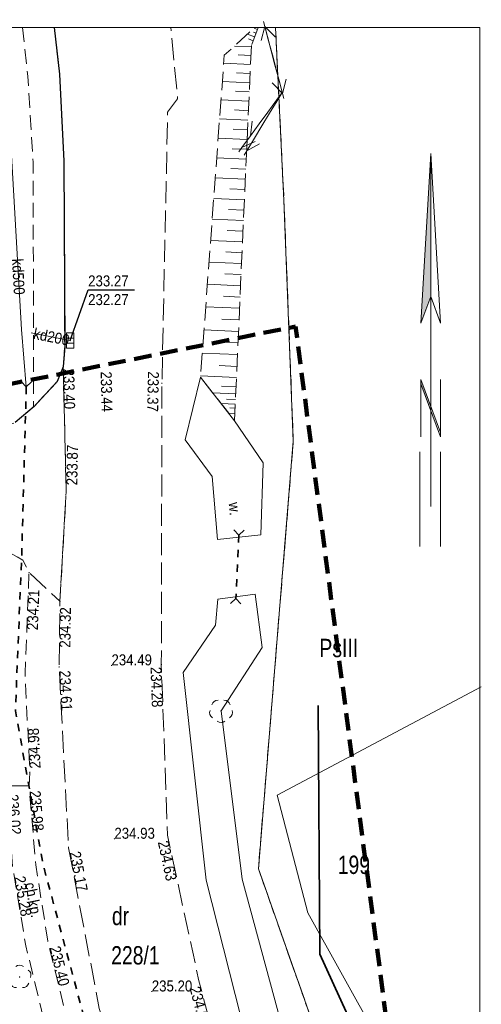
# Model space of a CAD drawing. Header units: metres. Extents: x 7529105 to 7529249, y 5515588 to 5515793.
# Tile 10 of 10: x 7529216 to 7529248, y 5515726 to 5515793. Entities that reach past the tile are written whole.
import ezdxf
from ezdxf.enums import TextEntityAlignment as Align

# ---------------------------------------------------------------- set-up
doc = ezdxf.new("R2010")
doc.units = ezdxf.units.M
doc.header["$MEASUREMENT"] = 0
for name, pattern in [('1.5_0.5', [2, 1.5, -0.5]), ('218-500', [1, 0.5, -0.5]), ('219-500', [0]), ('4', [1.8, 1.2, -0.6]), ('ib05_500', [1, 0.5, -0.5]), ('mz1.0_0.5', [1.5, 1, -0.5]), ('mz1.25_0.5', [1.75, 1.25, -0.5])]:
    doc.linetypes.add(name, pattern=pattern)
doc.layers.get('0').update_dxf_attribs({"color": 2, "linetype": 'CONTINUOUS', "lineweight": 5})
for name, color, linetype in [('000 Inne (niezydentyfikowane)', 7, 'CONTINUOUS'), ('209-Opis konturu klasyfikacyjnego', 7, 'CONTINUOUS'), ('210-Oznaczenie użytku', 7, 'CONTINUOUS'), ('211-Nr działki', 7, 'CONTINUOUS'), ('217-Granica konturu klasyfikcyjnego', 7, 'CONTINUOUS'), ('218-Granica użytku', 7, 'CONTINUOUS'), ('219-Linia granicy', 7, 'CONTINUOUS'), ('chodnik (powierzchnia)', 7, 'CONTINUOUS'), ('chodnik (powierzchnia)-Atr17', 7, 'CONTINUOUS'), ('drzewo liściaste (punkt)', 7, 'CONTINUOUS'), ('jezdnia (powierzchnia)', 7, 'CONTINUOUS'), ('kratka ściekowa (punkt)', 7, 'CONTINUOUS'), ('krawężnik (linia)', 7, 'CONTINUOUS'), ('Obszar opracowania', 7, 'CONTINUOUS'), ('ogrodzenie trwałe (linia)', 7, 'CONTINUOUS'), ('przepust (linia)', 7, 'CONTINUOUS'), ('przepust (linia) - symbol', 7, 'CONTINUOUS'), ('przewód elektroenergetyczny niskiego napięcia (linia) - symbol', 7, 'CONTINUOUS'), ('przewód kanalizacyjny (linia)', 7, 'CONTINUOUS'), ('przewód kanalizacyjny (linia)-Atr1', 7, 'CONTINUOUS'), ('przewód telekomunikacyjny (linia) - symbol', 7, 'CONTINUOUS'), ('przewód wodociągowy (linia)', 7, 'CONTINUOUS'), ('punkt o określonej wysokości (sieć kanalizacyjna)', 7, 'CONTINUOUS'), ('punkt o określonej wysokości (sieć kanalizacyjna)-Atr2', 7, 'CONTINUOUS'), ('punkt o określonej wysokości (sieć kanalizacyjna)-Atr3', 7, 'CONTINUOUS'), ('punkt wysokościowy sztuczny', 7, 'CONTINUOUS'), ('punkt wysokościowy sztuczny-Atr2', 7, 'CONTINUOUS'), ('Ramki i opis wydruku', 7, 'CONTINUOUS'), ('rów przydrożny (powierzchnia)', 7, 'CONTINUOUS'), ('rów przydrożny (powierzchnia)-Atr17', 7, 'CONTINUOUS'), ('skarpa nieumocniona (powierzchnia)', 7, 'CONTINUOUS'), ('Znak północy', 7, 'CONTINUOUS')]:
    doc.layers.add(name, color=color, linetype=linetype)
doc.styles.get("Standard").update_dxf_attribs({"font": 'Working1250', "width": 0.75})
doc.linetypes.add('902-500', pattern='A,3.75,0,[1,ksztalty.shx,S=0.5,R=0,X=0,Y=0],3.75', length=7.5)

# ---------------------------------------------------------------- blocks, each defined once
blk = doc.blocks.new('IB05')
at = {"color": 0, "linetype": 'Continuous', "lineweight": 13}
for q in [(0.354, 0.354), (0.354, -0.354)]:
    blk.add_line((0, 0), q, dxfattribs=at)
blk = doc.blocks.new('OP021')
at = {"linetype": 'Continuous', "lineweight": 13}
h = blk.add_hatch(color=0, dxfattribs=at)
edge = h.paths.add_edge_path()
edge.add_arc((0, 0), 0.05, 0, 360)
at = {"color": 0, "linetype": 'Continuous', "lineweight": 13}
for centre, start, end in [((0, 0.4), 49.272, 130.728), ((-0.38, 0.124), 121.308, 202.548), ((0.38, 0.124), 337.452, 58.692), ((-0.235, -0.324), 193.221, 274.871), ((0.235, -0.324), 265.129, 346.779)]:
    blk.add_arc(centre, 0.4, start, end, dxfattribs=at)
blk = doc.blocks.new('PT01')
at = {"color": 0, "linetype": 'Continuous', "lineweight": 13}
for p, q in [((0.65, 0), (0, 0)), ((0.65, 0), (1.65, 0)), ((1.65, 0), (2.65, 0)), ((2.65, 0), (3.65, 0)), ((3.65, 0), (2.784, -0.5)), ((3.65, 0), (4.65, 0)), ((4.65, 0), (3.784, 0.5)), ((4.65, 0), (5, 0))]:
    blk.add_line(p, q, dxfattribs=at)
blk = doc.blocks.new('PE04')
at = {"color": 0, "linetype": 'Continuous', "lineweight": 13}
for p, q in [((0.65, 0), (0, 0)), ((0.65, 0), (1.65, 0)), ((1.65, 0), (2.65, 0)), ((2.65, 0), (3.65, 0)), ((3.65, 0), (4.65, 0)), ((4.65, 0), (3.784, 0.5)), ((4.65, 0), (3.784, -0.5)), ((4.65, 0), (5, 0))]:
    blk.add_line(p, q, dxfattribs=at)
blk = doc.blocks.new('PW02')
at = {"linetype": 'Continuous', "lineweight": 13}
h = blk.add_hatch(color=0, dxfattribs=at)
edge = h.paths.add_edge_path()
edge.add_arc((0, 0), 0.045, 0, 360)
blk = doc.blocks.new('US05')
at = {"color": 0, "linetype": 'Continuous', "lineweight": 13}
for p, q in [((-0.525, -0.25), (-0.525, 0.25)), ((-0.525, 0.25), (-0.175, 0.25)), ((-0.175, -0.25), (-0.175, 0.25)), ((-0.175, 0.25), (0.175, 0.25)), ((0.175, -0.25), (0.175, 0.25)), ((0.175, 0.25), (0.525, 0.25)), ((0.525, -0.25), (0.525, 0.25)), ((-0.525, -0.25), (-0.175, -0.25)), ((-0.175, -0.25), (0.175, -0.25)), ((0.175, -0.25), (0.525, -0.25))]:
    blk.add_line(p, q, dxfattribs=at)
blk = doc.blocks.new('PW01')
at = {"linetype": 'Continuous', "lineweight": 13}
h = blk.add_hatch(color=0, dxfattribs=at)
edge = h.paths.add_edge_path()
edge.add_arc((0, 0), 0.045, 0, 360)
blk = doc.blocks.new('W_POL')
at = {"color": 0, "linetype": 'Continuous', "lineweight": 0}
for p, q in [((0, 13.393), (-0.67, 1.818)), ((0, 13.393), (0, -3.92)), ((0, 13.393), (0.668, 1.818)), ((-0.67, 1.818), (0, 3.636)), ((0.668, 1.818), (0, 3.636)), ((-0.67, -2.007), (-0.67, -5.929)), ((-0.67, -2.007), (0.669, -5.621)), ((0.669, -2.007), (0.669, -5.929)), ((-0.67, -2.314), (0.67, -5.929)), ((0, -3.92), (0, -4.59)), ((0, -4.59), (0, -10.676)), ((-0.755, -6.94), (-0.755, -13.393)), ((0.671, -6.94), (0.671, -13.393))]:
    blk.add_line(p, q, dxfattribs=at)
at = {"color": 0, "linetype": 'Continuous', "lineweight": 0, "extrusion": (0, 0, -1)}
for points in [[(0, 13.393), (0, 3.636), (0.67, 1.818)], [(0, -3.814), (0, -4.122), (0.67, -2.007), (0.67, -2.314)]]:
    blk.add_solid(points, dxfattribs=at)

msp = doc.modelspace()

# ---------------------------------------------------------------- linework, layer by layer
at = {"layer": '000 Inne (niezydentyfikowane)', "color": 7, "linetype": 'Continuous', "lineweight": 13}
for p, q in [((7529232.18, 5515791.56), (7529231.69, 5515791.75)), ((7529232.28, 5515791.82), (7529232.1, 5515791.89)), ((7529232.38, 5515792.07), (7529232.15, 5515792.16)), ((7529231.96, 5515790.89), (7529230.8, 5515790.94)), ((7529232.08, 5515791.3), (7529231.77, 5515791.42)), ((7529231.93, 5515790.3), (7529231.06, 5515790.34)), ((7529231.9, 5515789.69), (7529230.07, 5515789.77)), ((7529231.87, 5515789.07), (7529230.95, 5515789.11)), ((7529231.85, 5515788.44), (7529229.98, 5515788.53)), ((7529231.82, 5515787.81), (7529230.87, 5515787.86)), ((7529231.79, 5515787.18), (7529229.89, 5515787.26)), ((7529231.76, 5515786.53), (7529230.8, 5515786.58)), ((7529231.73, 5515785.89), (7529229.79, 5515785.97)), ((7529231.7, 5515785.23), (7529230.72, 5515785.27)), ((7529231.67, 5515784.57), (7529229.69, 5515784.66)), ((7529231.64, 5515783.9), (7529230.64, 5515783.94)), ((7529231.61, 5515783.23), (7529229.59, 5515783.32)), ((7529231.58, 5515782.54), (7529230.56, 5515782.59)), ((7529231.55, 5515781.86), (7529229.49, 5515781.95)), ((7529231.52, 5515781.16), (7529230.48, 5515781.21)), ((7529231.49, 5515780.46), (7529229.39, 5515780.55)), ((7529231.46, 5515779.75), (7529230.4, 5515779.8)), ((7529231.42, 5515779.04), (7529229.29, 5515779.13)), ((7529231.39, 5515778.32), (7529230.31, 5515778.36)), ((7529231.36, 5515777.59), (7529229.18, 5515777.68)), ((7529231.32, 5515776.85), (7529230.22, 5515776.9)), ((7529231.29, 5515776.11), (7529229.07, 5515776.21)), ((7529231.26, 5515775.36), (7529230.14, 5515775.41)), ((7529231.22, 5515774.6), (7529228.96, 5515774.7)), ((7529231.19, 5515773.83), (7529230.05, 5515773.89)), ((7529231.15, 5515773.06), (7529228.84, 5515773.17)), ((7529231.12, 5515772.28), (7529229.95, 5515772.33)), ((7529231.08, 5515771.49), (7529228.73, 5515771.6)), ((7529231.05, 5515770.7), (7529229.86, 5515770.75)), ((7529231.01, 5515769.9), (7529228.61, 5515770.01)), ((7529230.98, 5515769.1), (7529229.76, 5515769.16)), ((7529230.94, 5515768.34), (7529228.5, 5515768.45)), ((7529230.91, 5515767.72), (7529229.92, 5515767.76)), ((7529230.89, 5515767.23), (7529229.32, 5515767.3)), ((7529230.87, 5515766.84), (7529230.26, 5515766.87)), ((7529230.86, 5515766.53), (7529229.89, 5515766.57)), ((7529230.85, 5515766.26), (7529230.48, 5515766.27)), ((7529230.83, 5515765.9), (7529230.4, 5515765.92))]:
    msp.add_line(p, q, dxfattribs=at)
at = {"layer": '217-Granica konturu klasyfikcyjnego', "color": 7, "linetype": '1.5_0.5', "lineweight": 18, "flags": 128}
for points in [[(7529233.602, 5515792.21), (7529234.18, 5515780.41)], [(7529234.18, 5515780.41), (7529234.82, 5515764.01)], [(7529234.82, 5515764.01), (7529232.44, 5515734.85)], [(7529232.44, 5515734.85), (7529239.15, 5515715.8)]]:
    msp.add_lwpolyline(points, dxfattribs=at)
at = {"layer": '218-Granica użytku', "color": 7, "linetype": '218-500', "lineweight": 18, "flags": 128}
for points in [[(7529233.602, 5515792.21), (7529234.18, 5515780.41)], [(7529234.18, 5515780.41), (7529233.602, 5515792.21)], [(7529234.18, 5515780.41), (7529234.82, 5515764.01)], [(7529234.82, 5515764.01), (7529234.18, 5515780.41)], [(7529234.82, 5515764.01), (7529232.44, 5515734.85)], [(7529232.44, 5515734.85), (7529234.82, 5515764.01)], [(7529232.44, 5515734.85), (7529239.15, 5515715.8)], [(7529239.15, 5515715.8), (7529232.44, 5515734.85)]]:
    msp.add_lwpolyline(points, dxfattribs=at)
at = {"layer": '219-Linia granicy', "color": 7, "linetype": '219-500', "lineweight": 18, "flags": 128}
for points in [[(7529233.602, 5515792.21), (7529234.18, 5515780.41)], [(7529234.18, 5515780.41), (7529234.82, 5515764.01)], [(7529234.82, 5515764.01), (7529232.44, 5515734.85)], [(7529232.44, 5515734.85), (7529239.15, 5515715.8)]]:
    msp.add_lwpolyline(points, dxfattribs=at)
at = {"layer": 'chodnik (powierzchnia)', "color": 7, "linetype": 'mz1.0_0.5', "lineweight": 18, "flags": 128}
for points in [[(7529216.356, 5515792.21), (7529216.71, 5515788.88), (7529217.08, 5515783.02), (7529217.11, 5515766.33)], [(7529217.11, 5515766.33), (7529218.01, 5515767.31), (7529218.72, 5515768.06), (7529219.13, 5515769.08), (7529219.23, 5515770.45), (7529219.18, 5515783.08), (7529218.88, 5515789.02), (7529218.516, 5515792.21)]]:
    msp.add_lwpolyline(points, dxfattribs=at)
for points in [[(7529215.26, 5515740.5), (7529216.8, 5515740.51), (7529216.85, 5515741.42), (7529216.53, 5515748.19), (7529216.8, 5515755.05), (7529216.38, 5515755.9), (7529215.23, 5515756.55), (7529215.01, 5515748.27), (7529215.22, 5515741.36)], [(7529215.26, 5515740.5), (7529215.69, 5515734.9), (7529216.58, 5515729.61), (7529218.45, 5515721.92), (7529220.04, 5515717.01), (7529220.34, 5515716.11), (7529221.88, 5515716.56), (7529219.93, 5515722.39), (7529218.08, 5515729.92), (7529217.26, 5515735.12), (7529216.8, 5515740.51)]]:
    msp.add_lwpolyline(points, close=True, dxfattribs=at)
at = {"layer": 'jezdnia (powierzchnia)', "color": 7, "linetype": '1.5_0.5', "lineweight": 18, "flags": 128}
for points in [[(7529218.516, 5515792.21), (7529218.88, 5515789.02), (7529219.18, 5515783.08), (7529219.23, 5515770.45), (7529219.13, 5515769.08), (7529219.33, 5515760.52), (7529218.91, 5515753.09), (7529218.85, 5515748.61), (7529219.49, 5515736.32), (7529221.59, 5515725.34), (7529222.22, 5515723.23), (7529224.36, 5515716.84), (7529226.08, 5515712.44), (7529231.69, 5515700.62), (7529234.98, 5515694.26), (7529247.64, 5515668.816)], [(7529247.64, 5515682.502), (7529240.58, 5515697.02), (7529237.61, 5515703.38), (7529232.6, 5515714.83), (7529229.07, 5515724.67), (7529228.38, 5515727.21), (7529226.24, 5515737.15), (7529225.82, 5515748.78), (7529225.86, 5515767.95), (7529226.25, 5515786.42), (7529226.93, 5515787.33), (7529226.462, 5515792.21)], [(7529104.64, 5515737.384), (7529115.39, 5515738.02), (7529129.04, 5515739.27), (7529140.84, 5515741.53), (7529150.03, 5515744.19), (7529156.42, 5515746.31), (7529166.16, 5515749.42), (7529177.57, 5515752.92), (7529182.37, 5515754.18), (7529188.33, 5515755.55), (7529198.61, 5515757.49), (7529208.77, 5515758.6), (7529212.18, 5515758.28), (7529215.23, 5515756.55), (7529216.38, 5515755.9), (7529216.8, 5515755.05), (7529218.91, 5515753.09), (7529219.33, 5515760.52), (7529219.13, 5515769.08), (7529218.72, 5515768.06), (7529217.15, 5515766.36), (7529215.85, 5515765.27), (7529211.96, 5515763.98), (7529208.43, 5515763.57), (7529197.55, 5515762.12), (7529187.35, 5515760.29), (7529176.48, 5515757.66), (7529166.24, 5515754.43)]]:
    msp.add_lwpolyline(points, dxfattribs=at)
at = {"layer": 'krawężnik (linia)', "color": 7, "linetype": 'Continuous', "lineweight": 25, "flags": 128}
msp.add_lwpolyline([(7529218.516, 5515792.21), (7529218.88, 5515789.02), (7529219.18, 5515783.08), (7529219.23, 5515770.45), (7529219.13, 5515769.08), (7529218.72, 5515768.06), (7529217.15, 5515766.36), (7529215.85, 5515765.27)], dxfattribs=at)
at = {"layer": 'Obszar opracowania', "color": 7, "linetype": '4', "lineweight": 200, "flags": 128}
msp.add_lwpolyline([(7529109.98, 5515664.77), (7529244.65, 5515697.97), (7529234.97, 5515771.82), (7529105.56, 5515745.73)], close=True, dxfattribs=at)
at = {"layer": 'ogrodzenie trwałe (linia)', "color": 7, "linetype": '902-500', "lineweight": 35, "flags": 128}
msp.add_lwpolyline([(7529236.51, 5515745.98), (7529236.62, 5515729.04), (7529247.64, 5515704.957)], dxfattribs=at)
at = {"layer": 'przepust (linia)', "color": 7, "linetype": 'ib05_500', "lineweight": 35, "flags": 128}
for points in [[(7529216.61, 5515767.7), (7529216.3, 5515756.23), (7529215.87, 5515745.63), (7529217.76, 5515735.13), (7529222.45, 5515717.65), (7529224.94, 5515710.71)], [(7529231.11, 5515757.59), (7529230.91, 5515753.28)]]:
    msp.add_lwpolyline(points, dxfattribs=at)
at = {"layer": 'przewód kanalizacyjny (linia)', "color": 7, "linetype": 'Continuous', "lineweight": 18, "flags": 128}
for points in [[(7529215.112, 5515792.21), (7529216.28, 5515771.61), (7529216.61, 5515767.7)], [(7529219.61, 5515770.86), (7529216.94, 5515771.38)]]:
    msp.add_lwpolyline(points, dxfattribs=at)
at = {"layer": 'przewód wodociągowy (linia)', "color": 7, "linetype": 'Continuous', "lineweight": 18, "flags": 128}
msp.add_lwpolyline([(7529247.64, 5515747.253), (7529233.73, 5515739.88), (7529235.8, 5515731.86), (7529247.64, 5515710.599)], dxfattribs=at)
at = {"layer": 'punkt o określonej wysokości (sieć kanalizacyjna)-Atr2', "color": 7, "flags": 128}
msp.add_lwpolyline([(7529219.61, 5515770.86), (7529220.83, 5515774.32), (7529223.981, 5515774.32)], dxfattribs=at)
at = {"layer": 'Ramki i opis wydruku', "color": 7, "linetype": 'Continuous', "lineweight": 13, "flags": 128}
msp.add_lwpolyline([(7529104.64, 5515588.21), (7529247.54, 5515588.21), (7529247.54, 5515792.21), (7529104.64, 5515792.21)], close=True, dxfattribs=at)
at = {"layer": 'rów przydrożny (powierzchnia)', "color": 7, "linetype": 'Continuous', "lineweight": 18, "flags": 128}
msp.add_lwpolyline([(7529229.66, 5515757.31), (7529232.6, 5515757.61), (7529232.77, 5515762.53), (7529230.81, 5515765.4), (7529228.49, 5515768.36), (7529227.44, 5515764.1), (7529229.28, 5515761.59)], close=True, dxfattribs=at)
msp.add_lwpolyline([(7529247.64, 5515691.196), (7529242.14, 5515702.37), (7529238.55, 5515712.13), (7529235.64, 5515718.2), (7529231.34, 5515734.15), (7529229.89, 5515745.62), (7529232.69, 5515749.94), (7529232.21, 5515753.58), (7529229.67, 5515753.23), (7529229.52, 5515751.46), (7529227.31, 5515748.24), (7529228.87, 5515734.08), (7529233.24, 5515716.88)], dxfattribs=at)
at = {"layer": 'skarpa nieumocniona (powierzchnia)', "color": 7, "linetype": 'mz1.25_0.5', "lineweight": 18, "flags": 128}
for points in [[(7529231.96, 5515790.98), (7529230.81, 5515765.4), (7529228.49, 5515768.36), (7529230.11, 5515790.31), (7529232.197, 5515792.21)], [(7529232.433, 5515792.21), (7529231.96, 5515790.98)]]:
    msp.add_lwpolyline(points, dxfattribs=at)

# ---------------------------------------------------------------- block references
at = {"layer": 'drzewo liściaste (punkt)', "color": 7, "linetype": 'Continuous', "lineweight": 13, "rotation": 180}
msp.add_blockref('OP021', (7529229.89, 5515745.62), dxfattribs=at)
at = {"layer": 'drzewo liściaste (punkt)', "color": 7, "linetype": 'Continuous', "lineweight": 13}
msp.add_blockref('OP021', (7529216.15, 5515727.48), dxfattribs=at)
at = {"layer": 'kratka ściekowa (punkt)', "color": 7, "linetype": 'Continuous', "lineweight": 18, "rotation": 269.999}
msp.add_blockref('US05', (7529219.61, 5515770.86), dxfattribs=at)
at = {"layer": 'przepust (linia) - symbol', "color": 7, "linetype": 'Continuous', "lineweight": 35}
for p, rotation in [((7529216.61, 5515767.7), 88.45200000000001), ((7529231.11, 5515757.59), 87.34300000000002), ((7529230.91, 5515753.28), 267.343)]:
    msp.add_blockref('IB05', p, dxfattribs=dict(at, rotation=rotation))
at = {"layer": 'przewód elektroenergetyczny niskiego napięcia (linia) - symbol', "color": 1, "linetype": 'Continuous', "lineweight": 18}
for p, rotation in [((7529234.06, 5515787.77), 104.618), ((7529232.902, 5515792.21), 284.618), ((7529234.06, 5515787.77), 238.719)]:
    msp.add_blockref('PE04', p, dxfattribs=dict(at, rotation=rotation))
at = {"layer": 'przewód telekomunikacyjny (linia) - symbol', "color": 30, "linetype": 'Continuous', "lineweight": 18, "rotation": 233.817}
msp.add_blockref('PT01', (7529234.06, 5515787.77), dxfattribs=at)
at = {"layer": 'punkt o określonej wysokości (sieć kanalizacyjna)', "color": 7, "linetype": 'Continuous', "lineweight": 13}
msp.add_blockref('PW01', (7529219.61, 5515770.86), dxfattribs=at)
at = {"layer": 'punkt wysokościowy sztuczny', "color": 7, "linetype": 'Continuous', "lineweight": 13}
for p in [(7529218.72, 5515768.06), (7529222.42, 5515768.03), (7529225.86, 5515767.95), (7529219.33, 5515760.52), (7529216.8, 5515755.05), (7529218.91, 5515753.09), (7529218.85, 5515748.61), (7529222.42, 5515748.72), (7529225.82, 5515748.78), (7529216.85, 5515741.42), (7529216.8, 5515740.51), (7529226.24, 5515737.15), (7529222.62, 5515736.9), (7529219.49, 5515736.32), (7529218.08, 5515729.92), (7529228.38, 5515727.21), (7529225.17, 5515726.49)]:
    msp.add_blockref('PW02', p, dxfattribs=at)
at = {"layer": 'Znak północy', "color": 7, "linetype": 'Continuous', "lineweight": 25}
msp.add_blockref('W_POL', (7529244.195, 5515770.219), dxfattribs=at)

# ---------------------------------------------------------------- texts
at = {"layer": '209-Opis konturu klasyfikacyjnego', "color": 7, "linetype": 'Continuous', "lineweight": 18, "width": 0.79}
msp.add_text('PsIII', height=1.25, dxfattribs=at).set_placement((7529236.6, 5515750.53), align=Align.TOP_LEFT)
at = {"layer": '210-Oznaczenie użytku', "color": 7, "linetype": 'Continuous', "lineweight": 18, "width": 0.79}
msp.add_text('dr', height=1.25, dxfattribs=at).set_placement((7529222.45, 5515731.01))
at = {"layer": '211-Nr działki', "color": 7, "linetype": 'Continuous', "lineweight": 18, "width": 0.79}
for s, p in [('199', (7529237.85, 5515734.5)), ('228/1', (7529222.4, 5515728.33))]:
    msp.add_text(s, height=1.25, dxfattribs=at).set_placement(p)
at = {"layer": 'chodnik (powierzchnia)-Atr17', "color": 7, "width": 0.9}
msp.add_text('ch.kp.', height=0.75, rotation=281.269, dxfattribs=at).set_placement((7529216.49, 5515733.84))
at = {"layer": 'przewód kanalizacyjny (linia)-Atr1', "color": 7, "width": 0.9}
for s, rotation, p in [('kd500', 273.246, (7529216.006, 5515776.445)), ('kd200', 348.979, (7529217.12, 5515771.35))]:
    msp.add_text(s, height=0.75, rotation=rotation, dxfattribs=at).set_placement(p, align=Align.MIDDLE_LEFT)
at = {"layer": 'punkt o określonej wysokości (sieć kanalizacyjna)-Atr2', "color": 7, "width": 0.9}
msp.add_text('233.27', height=0.75, dxfattribs=at).set_placement((7529220.83, 5515774.328), align=Align.BOTTOM_LEFT)
at = {"layer": 'punkt o określonej wysokości (sieć kanalizacyjna)-Atr3', "color": 7, "width": 0.9}
msp.add_text('232.27', height=0.75, dxfattribs=at).set_placement((7529220.83, 5515773.053), align=Align.BOTTOM_LEFT)
at = {"layer": 'punkt wysokościowy sztuczny-Atr2', "color": 7, "width": 0.9}
for s, rotation, p in [('233.40', 271.338, (7529219.13, 5515768.94)), ('233.44', 271.338, (7529221.68, 5515768.75)), ('233.37', 268.79, (7529224.91, 5515768.77)), ('234.61', 272.981, (7529218.86, 5515748.36)), ('236.02', 274.391, (7529215.31, 5515739.9)), ('235.98', 274.878, (7529216.83, 5515740.15)), ('235.17', 280.827, (7529219.56, 5515735.96)), ('235.28', 279.55, (7529215.79, 5515734.29)), ('235.40', 283.803, (7529218.19, 5515729.48))]:
    msp.add_text(s, height=0.75, rotation=rotation, dxfattribs=at).set_placement(p)
for s, rotation, p in [('233.87', 89.046, (7529219.34, 5515761)), ('234.21', 87.746, (7529216.65, 5515751.14)), ('234.32', 89.232, (7529218.87, 5515749.93)), ('234.28', 272.068, (7529225.83, 5515748.63)), ('234.98', 92.706, (7529216.84, 5515741.67)), ('234.63', 282.15, (7529226.31, 5515736.83)), ('234.97', 285.198, (7529228.46, 5515726.91))]:
    msp.add_text(s, height=0.75, rotation=rotation, dxfattribs=at).set_placement(p, align=Align.TOP_LEFT)
for s, p in [('234.49', (7529222.42, 5515748.72)), ('234.93', (7529222.62, 5515736.9)), ('235.20', (7529225.17, 5515726.49))]:
    msp.add_text(s, height=0.75, dxfattribs=at).set_placement(p)
at = {"layer": 'rów przydrożny (powierzchnia)-Atr17', "color": 7, "width": 0.9}
msp.add_text('w.', height=0.75, rotation=275.074, dxfattribs=at).set_placement((7529230.41, 5515759.81))

doc.saveas('drawing.dxf')
